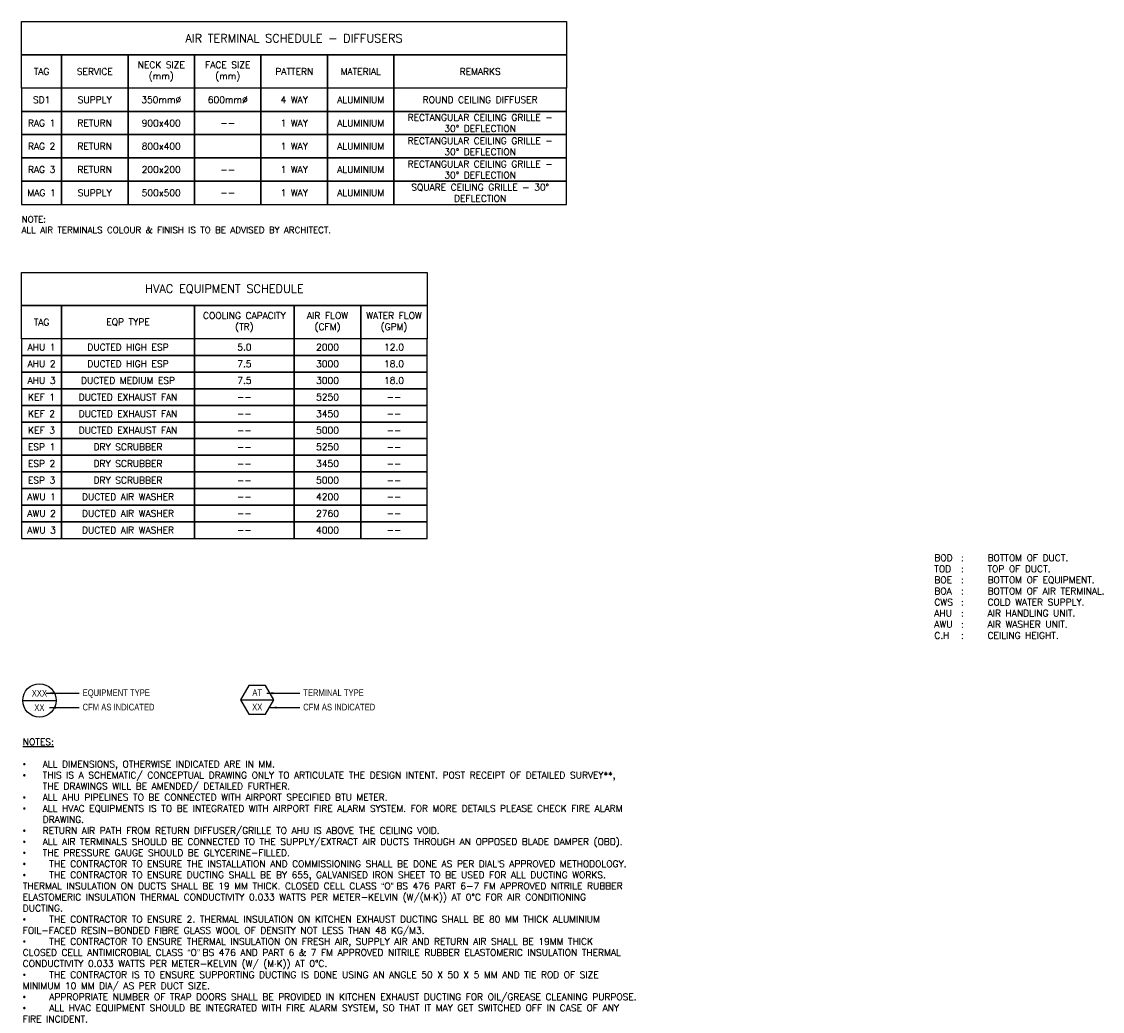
# Model space of a CAD drawing. Header units: millimetres. Extents: x -150 to 72073, y -3152 to 13830.
# Tile 19 of 19: x 55819 to 72073, y -3152 to 11733. Entities that reach past the tile are written whole.
import ezdxf
from ezdxf.enums import TextEntityAlignment as Align

# ---------------------------------------------------------------- set-up
doc = ezdxf.new("R2010")
doc.units = ezdxf.units.MM
doc.layers.add('ACMV-EQP-DX', color=30, linetype='Continuous', true_color=0xff7f00)
for name, color, linetype in [('ACMV-EQP-LINE', 7, 'Continuous'), ('ACMV-EQP-SCHEDULE', 7, 'Continuous'), ('ACMV-MEPF_General Text', 7, 'Continuous'), ('Legend', 7, 'Continuous'), ('MEPF_General Line', 7, 'Continuous')]:
    doc.layers.add(name, color=color, linetype=linetype)
doc.styles.add('ARIAL', font='arial.ttf')
doc.styles.add('Arial Narrow', font='ARIALN.TTF')
doc.styles.get("Standard").update_dxf_attribs({"font": 'arial.ttf'})
doc.dimstyles.new('Arial-Closed filled-100 mm', dxfattribs={"dimtxt": 100, "dimasz": 100, "dimexe": 50, "dimexo": 50, "dimgap": 50, "dimtad": 1, "dimdec": 0, "dimzin": 0, "dimdsep": 46, "dimtxsty": 'ARIAL', "dimcen": 0.09, "dimclrd": 256, "dimadec": 0, "dimazin": 0, "dimtfac": 1, "dimtdec": 0, "dimtofl": 0, "dimtmove": 0, "dimatfit": 3, "dimfxl": 1, "dimtolj": 1, "dimtzin": 0, "dimlwd": -1, "dimarcsym": 0})

# ---------------------------------------------------------------- blocks, each defined once
blk = doc.blocks.new('EQP TAG')
at = {"layer": 'Legend'}
blk.add_line((-250, 0), (250, 0), dxfattribs=at)
blk.add_circle((0, 0), 250, dxfattribs=at)
at = {"layer": 'Legend', "style": 'Arial Narrow'}
for tag, p in [('EQP_TAG', (0, 108)), ('CFM', (0, -108))]:
    blk.add_attdef(tag, text='', height=100, dxfattribs=at).set_placement(p, align=Align.MIDDLE_CENTER)
blk = doc.blocks.new('AIR Terminal Tag')
at = {"layer": 'Legend'}
blk.add_line((-250, 0), (250, 0), dxfattribs=at)
blk.add_lwpolyline([(-125, 217), (-250, 0), (-125, -217), (125, -217), (250, 0), (125, 217)], close=True, dxfattribs=at)
at = {"layer": 'Legend', "style": 'Arial Narrow'}
for tag, p in [('AIR_TERMINAL_TYPE_NUMBER', (0, 108)), ('CFM', (0, -108))]:
    blk.add_attdef(tag, text='', height=100, dxfattribs=at).set_placement(p, align=Align.MIDDLE_CENTER)

msp = doc.modelspace()

# ---------------------------------------------------------------- linework, layer by layer
at = {"layer": 'ACMV-EQP-SCHEDULE'}
for points in [[(55818.8, 11732.5), (64010.9, 11732.5), (64010.9, 11232.5), (55818.8, 11232.5)], [(55818.8, 11232.5), (56418.8, 11232.5), (56418.8, 10732.5), (55818.8, 10732.5)], [(56418.8, 11232.5), (57418.8, 11232.5), (57418.8, 10732.5), (56418.8, 10732.5)], [(57418.8, 11232.5), (58418.8, 11232.5), (58418.8, 10732.5), (57418.8, 10732.5)], [(58418.8, 11232.5), (59418.8, 11232.5), (59418.8, 10732.5), (58418.8, 10732.5)], [(59418.8, 11232.5), (60418.8, 11232.5), (60418.8, 10732.5), (59418.8, 10732.5)], [(60418.8, 11232.5), (61418.8, 11232.5), (61418.8, 10732.5), (60418.8, 10732.5)], [(61418.8, 11232.5), (64010.9, 11232.5), (64010.9, 10732.5), (61418.8, 10732.5)], [(56418.8, 10732.5), (55818.8, 10732.5), (55818.8, 10382.5), (56418.8, 10382.5)], [(57418.8, 10732.5), (56418.8, 10732.5), (56418.8, 10382.5), (57418.8, 10382.5)], [(58418.8, 10732.5), (57418.8, 10732.5), (57418.8, 10382.5), (58418.8, 10382.5)], [(59418.8, 10732.5), (58418.8, 10732.5), (58418.8, 10382.5), (59418.8, 10382.5)], [(60418.8, 10732.5), (59418.8, 10732.5), (59418.8, 10382.5), (60418.8, 10382.5)], [(61418.8, 10732.5), (60418.8, 10732.5), (60418.8, 10382.5), (61418.8, 10382.5)], [(64010.9, 10732.5), (61418.8, 10732.5), (61418.8, 10382.5), (64010.9, 10382.5)], [(56418.8, 10382.5), (55818.8, 10382.5), (55818.8, 10032.5), (56418.8, 10032.5)], [(57418.8, 10382.5), (56418.8, 10382.5), (56418.8, 10032.5), (57418.8, 10032.5)], [(58418.8, 10382.5), (57418.8, 10382.5), (57418.8, 10032.5), (58418.8, 10032.5)], [(59418.8, 10382.5), (58418.8, 10382.5), (58418.8, 10032.5), (59418.8, 10032.5)], [(60418.8, 10382.5), (59418.8, 10382.5), (59418.8, 10032.5), (60418.8, 10032.5)], [(61418.8, 10382.5), (60418.8, 10382.5), (60418.8, 10032.5), (61418.8, 10032.5)], [(64010.9, 10382.5), (61418.8, 10382.5), (61418.8, 10032.5), (64010.9, 10032.5)], [(56418.8, 10032.5), (55818.8, 10032.5), (55818.8, 9682.5), (56418.8, 9682.5)], [(57418.8, 10032.5), (56418.8, 10032.5), (56418.8, 9682.5), (57418.8, 9682.5)], [(58418.8, 10032.5), (57418.8, 10032.5), (57418.8, 9682.5), (58418.8, 9682.5)], [(59418.8, 10032.5), (58418.8, 10032.5), (58418.8, 9682.5), (59418.8, 9682.5)], [(60418.8, 10032.5), (59418.8, 10032.5), (59418.8, 9682.5), (60418.8, 9682.5)], [(61418.8, 10032.5), (60418.8, 10032.5), (60418.8, 9682.5), (61418.8, 9682.5)], [(64010.9, 10032.5), (61418.8, 10032.5), (61418.8, 9682.5), (64010.9, 9682.5)], [(56418.8, 9682.5), (55818.8, 9682.5), (55818.8, 9332.5), (56418.8, 9332.5)], [(57418.8, 9682.5), (56418.8, 9682.5), (56418.8, 9332.5), (57418.8, 9332.5)], [(58418.8, 9682.5), (57418.8, 9682.5), (57418.8, 9332.5), (58418.8, 9332.5)], [(59418.8, 9682.5), (58418.8, 9682.5), (58418.8, 9332.5), (59418.8, 9332.5)], [(60418.8, 9682.5), (59418.8, 9682.5), (59418.8, 9332.5), (60418.8, 9332.5)], [(61418.8, 9682.5), (60418.8, 9682.5), (60418.8, 9332.5), (61418.8, 9332.5)], [(64010.9, 9682.5), (61418.8, 9682.5), (61418.8, 9332.5), (64010.9, 9332.5)], [(56418.8, 9332.5), (55818.8, 9332.5), (55818.8, 8982.5), (56418.8, 8982.5)], [(57418.8, 9332.5), (56418.8, 9332.5), (56418.8, 8982.5), (57418.8, 8982.5)], [(58418.8, 9332.5), (57418.8, 9332.5), (57418.8, 8982.5), (58418.8, 8982.5)], [(59418.8, 9332.5), (58418.8, 9332.5), (58418.8, 8982.5), (59418.8, 8982.5)], [(60418.8, 9332.5), (59418.8, 9332.5), (59418.8, 8982.5), (60418.8, 8982.5)], [(61418.8, 9332.5), (60418.8, 9332.5), (60418.8, 8982.5), (61418.8, 8982.5)], [(64010.9, 9332.5), (61418.8, 9332.5), (61418.8, 8982.5), (64010.9, 8982.5)], [(55818.8, 7961.4), (61919.1, 7961.4), (61919.1, 7461.4), (55818.8, 7461.4)], [(55818.8, 7461.4), (56418.8, 7461.4), (56418.8, 6961.4), (55818.8, 6961.4)], [(56418.8, 7461.4), (58418.9, 7461.4), (58418.9, 6961.4), (56418.8, 6961.4)], [(58418.9, 7461.4), (59919.1, 7461.4), (59919.1, 6961.4), (58418.9, 6961.4)], [(59919.1, 7461.4), (60919.1, 7461.4), (60919.1, 6961.4), (59919.1, 6961.4)], [(60919.1, 7461.4), (61919.1, 7461.4), (61919.1, 6961.4), (60919.1, 6961.4)], [(56418.8, 6961.4), (55818.8, 6961.4), (55818.8, 6711.4), (56418.8, 6711.4)], [(58418.9, 6961.4), (56418.8, 6961.4), (56418.8, 6711.4), (58418.9, 6711.4)], [(59919.1, 6961.4), (58418.9, 6961.4), (58418.9, 6711.4), (59919.1, 6711.4)], [(60919.1, 6961.4), (59919.1, 6961.4), (59919.1, 6711.4), (60919.1, 6711.4)], [(61919.1, 6961.4), (60919.1, 6961.4), (60919.1, 6711.4), (61919.1, 6711.4)], [(56418.8, 6711.4), (55818.8, 6711.4), (55818.8, 6461.4), (56418.8, 6461.4)], [(58418.9, 6711.4), (56418.8, 6711.4), (56418.8, 6461.4), (58418.9, 6461.4)], [(59919.1, 6711.4), (58418.9, 6711.4), (58418.9, 6461.4), (59919.1, 6461.4)], [(60919.1, 6711.4), (59919.1, 6711.4), (59919.1, 6461.4), (60919.1, 6461.4)], [(61919.1, 6711.4), (60919.1, 6711.4), (60919.1, 6461.4), (61919.1, 6461.4)], [(56418.8, 6461.4), (55818.8, 6461.4), (55818.8, 6211.4), (56418.8, 6211.4)], [(58418.9, 6461.4), (56418.8, 6461.4), (56418.8, 6211.4), (58418.9, 6211.4)], [(59919.1, 6461.4), (58418.9, 6461.4), (58418.9, 6211.4), (59919.1, 6211.4)], [(60919.1, 6461.4), (59919.1, 6461.4), (59919.1, 6211.4), (60919.1, 6211.4)], [(61919.1, 6461.4), (60919.1, 6461.4), (60919.1, 6211.4), (61919.1, 6211.4)], [(56418.8, 6211.4), (55818.8, 6211.4), (55818.8, 5961.4), (56418.8, 5961.4)], [(58418.9, 6211.4), (56418.8, 6211.4), (56418.8, 5961.4), (58418.9, 5961.4)], [(59919.1, 6211.4), (58418.9, 6211.4), (58418.9, 5961.4), (59919.1, 5961.4)], [(60919.1, 6211.4), (59919.1, 6211.4), (59919.1, 5961.4), (60919.1, 5961.4)], [(61919.1, 6211.4), (60919.1, 6211.4), (60919.1, 5961.4), (61919.1, 5961.4)], [(56418.8, 5961.4), (55818.8, 5961.4), (55818.8, 5711.4), (56418.8, 5711.4)], [(58418.9, 5961.4), (56418.8, 5961.4), (56418.8, 5711.4), (58418.9, 5711.4)], [(59919.1, 5961.4), (58418.9, 5961.4), (58418.9, 5711.4), (59919.1, 5711.4)], [(60919.1, 5961.4), (59919.1, 5961.4), (59919.1, 5711.4), (60919.1, 5711.4)], [(61919.1, 5961.4), (60919.1, 5961.4), (60919.1, 5711.4), (61919.1, 5711.4)], [(56418.8, 5711.4), (55818.8, 5711.4), (55818.8, 5461.4), (56418.8, 5461.4)], [(58418.9, 5711.4), (56418.8, 5711.4), (56418.8, 5461.4), (58418.9, 5461.4)], [(59919.1, 5711.4), (58418.9, 5711.4), (58418.9, 5461.4), (59919.1, 5461.4)], [(60919.1, 5711.4), (59919.1, 5711.4), (59919.1, 5461.4), (60919.1, 5461.4)], [(61919.1, 5711.4), (60919.1, 5711.4), (60919.1, 5461.4), (61919.1, 5461.4)], [(56418.8, 5461.4), (55818.8, 5461.4), (55818.8, 5211.4), (56418.8, 5211.4)], [(58418.9, 5461.4), (56418.8, 5461.4), (56418.8, 5211.4), (58418.9, 5211.4)], [(59919.1, 5461.4), (58418.9, 5461.4), (58418.9, 5211.4), (59919.1, 5211.4)], [(60919.1, 5461.4), (59919.1, 5461.4), (59919.1, 5211.4), (60919.1, 5211.4)], [(61919.1, 5461.4), (60919.1, 5461.4), (60919.1, 5211.4), (61919.1, 5211.4)], [(56418.8, 5211.4), (55818.8, 5211.4), (55818.8, 4961.4), (56418.8, 4961.4)], [(58418.9, 5211.4), (56418.8, 5211.4), (56418.8, 4961.4), (58418.9, 4961.4)], [(59919.1, 5211.4), (58418.9, 5211.4), (58418.9, 4961.4), (59919.1, 4961.4)], [(60919.1, 5211.4), (59919.1, 5211.4), (59919.1, 4961.4), (60919.1, 4961.4)], [(61919.1, 5211.4), (60919.1, 5211.4), (60919.1, 4961.4), (61919.1, 4961.4)], [(56418.8, 4961.4), (55818.8, 4961.4), (55818.8, 4711.4), (56418.8, 4711.4)], [(58418.9, 4961.4), (56418.8, 4961.4), (56418.8, 4711.4), (58418.9, 4711.4)], [(59919.1, 4961.4), (58418.9, 4961.4), (58418.9, 4711.4), (59919.1, 4711.4)], [(60919.1, 4961.4), (59919.1, 4961.4), (59919.1, 4711.4), (60919.1, 4711.4)], [(61919.1, 4961.4), (60919.1, 4961.4), (60919.1, 4711.4), (61919.1, 4711.4)], [(56418.8, 4711.4), (55818.8, 4711.4), (55818.8, 4461.4), (56418.8, 4461.4)], [(58418.9, 4711.4), (56418.8, 4711.4), (56418.8, 4461.4), (58418.9, 4461.4)], [(59919.1, 4711.4), (58418.9, 4711.4), (58418.9, 4461.4), (59919.1, 4461.4)], [(60919.1, 4711.4), (59919.1, 4711.4), (59919.1, 4461.4), (60919.1, 4461.4)], [(61919.1, 4711.4), (60919.1, 4711.4), (60919.1, 4461.4), (61919.1, 4461.4)], [(56418.8, 4461.4), (55818.8, 4461.4), (55818.8, 4211.4), (56418.8, 4211.4)], [(58418.9, 4461.4), (56418.8, 4461.4), (56418.8, 4211.4), (58418.9, 4211.4)], [(59919.1, 4461.4), (58418.9, 4461.4), (58418.9, 4211.4), (59919.1, 4211.4)], [(60919.1, 4461.4), (59919.1, 4461.4), (59919.1, 4211.4), (60919.1, 4211.4)], [(61919.1, 4461.4), (60919.1, 4461.4), (60919.1, 4211.4), (61919.1, 4211.4)], [(56418.8, 4211.4), (55818.8, 4211.4), (55818.8, 3961.4), (56418.8, 3961.4)], [(58418.9, 4211.4), (56418.8, 4211.4), (56418.8, 3961.4), (58418.9, 3961.4)], [(59919.1, 4211.4), (58418.9, 4211.4), (58418.9, 3961.4), (59919.1, 3961.4)], [(60919.1, 4211.4), (59919.1, 4211.4), (59919.1, 3961.4), (60919.1, 3961.4)], [(61919.1, 4211.4), (60919.1, 4211.4), (60919.1, 3961.4), (61919.1, 3961.4)]]:
    msp.add_lwpolyline(points, close=True, dxfattribs=at)

# ---------------------------------------------------------------- block references
at = {"layer": 'ACMV-EQP-DX'}
msp.add_blockref('EQP TAG', (56086, 1525.1), dxfattribs=at).add_auto_attribs({'EQP_TAG': 'XXX', 'CFM': 'XX'})
at = {"layer": 'Legend'}
msp.add_blockref('AIR Terminal Tag', (59361.9, 1532.5), dxfattribs=at).add_auto_attribs({'CFM': 'XX', 'AIR_TERMINAL_TYPE_NUMBER': 'AT'})

# ---------------------------------------------------------------- texts
at = {"layer": 'ACMV-EQP-LINE', "char_height": 100, "attachment_point": 5}
for s, width, heights, insert in [('{\\Fromans|c0;COOLING CAPACITY\\P(TR)}', 1870.889, [0], (59169, 7211.4)), ('{\\Fromans|c0;AIR FLOW\\P(CFM)}', 1870.889, [0], (60419.1, 7211.4)), ('{\\Fromans|c0;WATER FLOW\\P(GPM)}', 1870.889, [0], (61419.1, 7211.4)), ('{\\Fromans|c0;TAG}', 1870.889, [0], (56118.8, 7211.4)), ('{\\Fromans|c0;EQP TYPE}', 1870.889, [0], (57418.8, 7211.4)), ('{\\Fromans|c0;AHU 1}', 988.06, [0], (56118.8, 6836.4)), ('\\pxqc;{\\Fromans|c0;DUCTED HIGH ESP}', 1889.186, [0], (57418.8, 6836.4)), ('{\\Fromans|c0;5.0}', 988.06, [0], (59169, 6836.4)), ('{\\Fromans|c0;2000}', 988.06, [0], (60419.1, 6836.4)), ('{\\Fromans|c0;12.0}', 988.06, [0], (61419.1, 6836.4)), ('{\\Fromans|c0;AHU 2}', 988.06, [0], (56118.8, 6586.4)), ('\\pxqc;{\\Fromans|c0;DUCTED HIGH ESP}', 1889.186, [0], (57418.8, 6586.4)), ('{\\Fromans|c0;7.5}', 988.06, [0], (59169, 6586.4)), ('{\\Fromans|c0;3000}', 988.06, [0], (60419.1, 6586.4)), ('{\\Fromans|c0;18.0}', 988.06, [0], (61419.1, 6586.4)), ('{\\Fromans|c0;AHU 3}', 988.06, [0], (56118.8, 6336.4)), ('\\pxqc;{\\Fromans|c0;DUCTED MEDIUM ESP}', 1889.186, [0], (57418.8, 6336.4)), ('{\\Fromans|c0;7.5}', 988.06, [0], (59169, 6336.4)), ('{\\Fromans|c0;3000}', 988.06, [0], (60419.1, 6336.4)), ('{\\Fromans|c0;18.0}', 988.06, [0], (61419.1, 6336.4)), ('{\\Fromans|c0;KEF 1}', 988.06, [0], (56118.8, 6086.4)), ('\\pxqc;{\\Fromans|c0;DUCTED EXHAUST FAN}', 1889.186, [0], (57418.8, 6086.4)), ('{\\Fromans|c0;--}', 988.06, [0], (59169, 6086.4)), ('{\\Fromans|c0;5250}', 988.06, [0], (60419.1, 6086.4)), ('{\\Fromans|c0;--}', 988.06, [0], (61419.1, 6086.4)), ('{\\Fromans|c0;KEF 2}', 988.06, [0], (56118.8, 5836.4)), ('\\pxqc;{\\Fromans|c0;DUCTED EXHAUST FAN}', 1889.186, [0], (57418.8, 5836.4)), ('{\\Fromans|c0;3450}', 988.06, [0], (60419.1, 5836.4)), ('{\\Fromans|c0;--}', 988.06, [0], (59169, 5836.4)), ('{\\Fromans|c0;--}', 988.06, [0], (61419.1, 5836.4)), ('{\\Fromans|c0;KEF 3}', 988.06, [0], (56118.8, 5586.4)), ('\\pxqc;{\\Fromans|c0;DUCTED EXHAUST FAN}', 1889.186, [0], (57418.8, 5586.4)), ('{\\Fromans|c0;--}', 988.06, [0], (59169, 5586.4)), ('{\\Fromans|c0;5000}', 988.06, [0], (60419.1, 5586.4)), ('{\\Fromans|c0;--}', 988.06, [0], (61419.1, 5586.4)), ('{\\Fromans|c0;ESP 1}', 988.06, [0], (56118.8, 5336.4)), ('\\pxqc;{\\Fromans|c0;DRY SCRUBBER}', 1889.186, [0], (57418.8, 5336.4)), ('{\\Fromans|c0;5250}', 988.06, [0], (60419.1, 5336.4)), ('{\\Fromans|c0;--}', 988.06, [0], (59169, 5336.4)), ('{\\Fromans|c0;--}', 988.06, [0], (61419.1, 5336.4)), ('{\\Fromans|c0;ESP 2}', 988.06, [0], (56118.8, 5086.4)), ('\\pxqc;{\\Fromans|c0;DRY SCRUBBER}', 1889.186, [0], (57418.8, 5086.4)), ('{\\Fromans|c0;--}', 988.06, [0], (59169, 5086.4)), ('{\\Fromans|c0;3450}', 988.06, [0], (60419.1, 5086.4)), ('{\\Fromans|c0;--}', 988.06, [0], (61419.1, 5086.4)), ('{\\Fromans|c0;ESP 3}', 988.06, [0], (56118.8, 4836.4)), ('\\pxqc;{\\Fromans|c0;DRY SCRUBBER}', 1889.186, [0], (57418.8, 4836.4)), ('{\\Fromans|c0;5000}', 988.06, [0], (60419.1, 4836.4)), ('{\\Fromans|c0;--}', 988.06, [0], (59169, 4836.4)), ('{\\Fromans|c0;--}', 988.06, [0], (61419.1, 4836.4)), ('{\\Fromans|c0;AWU 1}', 988.06, [0], (56118.8, 4586.4)), ('\\pxqc;{\\Fromans|c0;DUCTED AIR WASHER}', 1889.186, [0], (57418.8, 4586.4)), ('{\\Fromans|c0;--}', 988.06, [0], (59169, 4586.4)), ('{\\Fromans|c0;4200}', 988.06, [0], (60419.1, 4586.4)), ('{\\Fromans|c0;--}', 988.06, [0], (61419.1, 4586.4)), ('{\\Fromans|c0;AWU 2}', 988.06, [0], (56118.8, 4336.4)), ('\\pxqc;{\\Fromans|c0;DUCTED AIR WASHER}', 1889.186, [0], (57418.8, 4336.4)), ('{\\Fromans|c0;--}', 988.06, [0], (59169, 4336.4)), ('{\\Fromans|c0;2760}', 988.06, [0], (60419.1, 4336.4)), ('{\\Fromans|c0;--}', 988.06, [0], (61419.1, 4336.4)), ('{\\Fromans|c0;AWU 3}', 988.06, [0], (56118.8, 4086.4)), ('\\pxqc;{\\Fromans|c0;DUCTED AIR WASHER}', 1889.186, [0], (57418.8, 4086.4)), ('{\\Fromans|c0;--}', 988.06, [0], (59169, 4086.4)), ('{\\Fromans|c0;4000}', 988.06, [0], (60419.1, 4086.4)), ('{\\Fromans|c0;--}', 988.06, [0], (61419.1, 4086.4)), ('\\pxql;{\\Fromans|c0;BOD^I:^IBOTTOM OF DUCT.\\PTOD^I:^ITOP OF DUCT.\\PBOE^I:^IBOTTOM OF EQUIPMENT.\\PBOA^I:^IBOTTOM OF AIR TERMINAL.\\PCWS^I:^ICOLD WATER SUPPLY.\\PAHU^I:^IAIR HANDLING UNIT.\\PAWU^I:^IAIR WASHER UNIT.\\PC.H^I:^ICEILING HEIGHT.}', 3319.864, [3438.7], (71205.3, 3085.8))]:
    msp.add_mtext_dynamic_manual_height_columns(s, width=width, gutter_width=1, heights=heights, dxfattribs=dict(at, insert=insert))
at = {"layer": 'ACMV-EQP-SCHEDULE', "attachment_point": 5}
for s, width, insert, char_height in [('{\\Fromans|c0;AIR TERMINAL SCHEDULE - DIFFUSERS}', 6895.385, (59914.8, 11482.5), 125), ('{\\Fromans|c0;NECK SIZE \\P(mm)}', 804.787, (57918.8, 10982.5), 100), ('{\\Fromans|c0;FACE SIZE \\P(mm)}', 804.787, (58918.8, 10982.5), 100), ('{\\Fromans|c0;TAG}', 1870.889, (56118.8, 10982.5), 100), ('{\\Fromans|c0;SERVICE}', 1870.889, (56918.8, 10982.5), 100), ('{\\Fromans|c0;PATTERN}', 1870.889, (59918.8, 10982.5), 100), ('{\\Fromans|c0;MATERIAL}', 1870.889, (60918.8, 10982.5), 100), ('{\\Fromans|c0;REMARKS}', 1870.889, (62714.8, 10982.5), 100), ('{\\Fromans|c0;SD1}', 1870.889, (56118.8, 10557.5), 100), ('{\\Fromans|c0;SUPPLY}', 1870.889, (56918.8, 10557.5), 100), ('{\\Fromans|c0;350mm%%C}', 1870.889, (57918.8, 10557.5), 100), ('{\\Fromans|c0;600mm%%C}', 1870.889, (58918.8, 10557.5), 100), ('{\\Fromans|c0;4 WAY}', 1870.889, (59918.8, 10557.5), 100), ('{\\Fromans|c0;ALUMINIUM}', 1870.889, (60918.8, 10557.5), 100), ('{\\Fromans|c0;ROUND CEILING DIFFUSER}', 2584.495, (62714.8, 10557.5), 100), ('{\\Fromans|c0;RAG 1 }', 1870.889, (56118.8, 10207.5), 100), ('{\\Fromans|c0;RETURN}', 1870.889, (56918.8, 10207.5), 100), ('{\\Fromans|c0;900x400}', 1870.889, (57918.8, 10207.5), 100), ('{\\Fromans|c0;1 WAY}', 1870.889, (59918.8, 10207.5), 100), ('{\\Fromans|c0;ALUMINIUM}', 1870.889, (60918.8, 10207.5), 100), ('{\\Fromans|c0;RECTANGULAR CEILING GRILLE - 30%%D DEFLECTION}', 2584.495, (62714.8, 10207.5), 100), ('{\\Fromans|c0;--}', 1870.889, (58918.8, 10207.5), 100), ('{\\Fromans|c0;RECTANGULAR CEILING GRILLE - 30%%D DEFLECTION}', 2584.495, (62714.8, 9857.5), 100), ('{\\Fromans|c0;RAG 2}', 1870.889, (56118.8, 9857.5), 100), ('{\\Fromans|c0;RETURN}', 1870.889, (56918.8, 9857.5), 100), ('{\\Fromans|c0;800x400}', 1870.889, (57918.8, 9857.5), 100), ('{\\Fromans|c0;1 WAY}', 1870.889, (59918.8, 9857.5), 100), ('{\\Fromans|c0;ALUMINIUM}', 1870.889, (60918.8, 9857.5), 100), ('{\\Fromans|c0;RECTANGULAR CEILING GRILLE - 30%%D DEFLECTION}', 2584.495, (62714.8, 9507.5), 100), ('{\\Fromans|c0;RAG 3}', 1870.889, (56118.8, 9507.5), 100), ('{\\Fromans|c0;RETURN}', 1870.889, (56918.8, 9507.5), 100), ('{\\Fromans|c0;200x200}', 1870.889, (57918.8, 9507.5), 100), ('{\\Fromans|c0;--}', 1870.889, (58918.8, 9507.5), 100), ('{\\Fromans|c0;--}', 1870.889, (58918.8, 9507.5), 100), ('{\\Fromans|c0;1 WAY}', 1870.889, (59918.8, 9507.5), 100), ('{\\Fromans|c0;ALUMINIUM}', 1870.889, (60918.8, 9507.5), 100), ('{\\Fromans|c0;SQUARE CEILING GRILLE - 30%%D DEFLECTION}', 2584.495, (62714.8, 9157.5), 100), ('{\\Fromans|c0;MAG 1}', 1870.889, (56118.8, 9157.5), 100), ('{\\Fromans|c0;SUPPLY}', 1870.889, (56918.8, 9157.5), 100), ('{\\Fromans|c0;500x500}', 1870.889, (57918.8, 9157.5), 100), ('{\\Fromans|c0;--}', 1870.889, (58918.8, 9157.5), 100), ('{\\Fromans|c0;1 WAY}', 1870.889, (59918.8, 9157.5), 100), ('{\\Fromans|c0;ALUMINIUM}', 1870.889, (60918.8, 9157.5), 100), ('{\\Fromans|c0;HVAC EQUIPMENT SCHEDULE}', 6895.385, (58868.9, 7711.4), 125)]:
    msp.add_mtext_dynamic_manual_height_columns(s, width=width, gutter_width=1, heights=[0], dxfattribs=dict(at, insert=insert, char_height=char_height))
at = {"layer": 'ACMV-MEPF_General Text', "attachment_point": 1}
for s, width, gutter_width, heights, insert, char_height in [('{\\Fromans|c0;NOTE:\\PALL AIR TERMINALS COLOUR & FINISH IS TO BE ADVISED BY ARCHITECT.}', 8041.72, 14919.1, [736.3], (55818.8, 8807.2), 96), ('{\\Fromans|c0;\\LNOTES:\\P\\P\\pxi-3,l3,t3;{\\fSymbol|b0|i0|c2|p18;\\l·^I}\\lALL DIMENSIONS, OTHERWISE INDICATED ARE IN MM.\\P{\\fSymbol|b0|i0|c2|p18;·^I}THIS IS A SCHEMATIC/ CONCEPTUAL DRAWING ONLY TO ARTICULATE THE DESIGN INTENT. POST RECEIPT OF DETAILED SURVEY**, THE DRAWINGS WILL BE AMENDED/ DETAILED FURTHER.\\P{\\fSymbol|b0|i0|c2|p18;·^I}ALL AHU PIPELINES TO BE CONNECTED WITH AIRPORT SPECIFIED BTU METER.\\P{\\fSymbol|b0|i0|c2|p18;·^I}ALL HVAC EQUIPMENTS IS TO BE INTEGRATED WITH AIRPORT FIRE ALARM SYSTEM. FOR MORE DETAILS PLEASE CHECK FIRE ALARM DRAWING.\\P{\\fSymbol|b0|i0|c2|p18;·^I}RETURN AIR PATH FROM RETURN DIFFUSER/GRILLE TO AHU IS ABOVE THE CEILING VOID.\\P{\\fSymbol|b0|i0|c2|p18;·^I}ALL AIR TERMINALS SHOULD BE CONNECTED TO THE SUPPLY/EXTRACT AIR DUCTS THROUGH AN OPPOSED BLADE DAMPER (OBD).\\P{\\fSymbol|b0|i0|c2|p18;·^I}THE PRESSURE GAUGE SHOULD BE GLYCERINE-FILLED.\\P{\\fSymbol|b0|i0|c2|p18;·^I}THE CONTRACTOR TO ENSURE THE INSTALLATION AND COMMISSIONING SHALL BE DONE AS PER DIAL}’{\\Fromans|c0;S APPROVED METHODOLOGY. \\P{\\fSymbol|b0|i0|c2|p18;·^I}THE CONTRACTOR TO ENSURE DUCTING SHALL BE BY 655, GALVANISED IRON SHEET TO BE USED FOR ALL DUCTING WORKS. THERMAL INSULATION ON DUCTS SHALL BE 19 MM THICK. CLOSED CELL CLASS }“{\\Fromans|c0;O}” {\\Fromans|c0;BS 476 PART 6-7 FM APPROVED NITRILE RUBBER ELASTOMERIC INSULATION THERMAL CONDUCTIVITY 0.033 WATTS PER METER-KELVIN (W/(M}⋅{\\Fromans|c0;K)) AT 0°C FOR AIR CONDITIONING DUCTING.\\P{\\fSymbol|b0|i0|c2|p18;·^I}THE CONTRACTOR TO ENSURE 2. THERMAL INSULATION ON KITCHEN EXHAUST DUCTING SHALL BE 80 MM THICK ALUMINIUM FOIL-FACED RESIN-BONDED FIBRE GLASS WOOL OF DENSITY NOT LESS THAN 48 KG/M3.\\P{\\fSymbol|b0|i0|c2|p18;·^I}THE CONTRACTOR TO ENSURE THERMAL INSULATION ON FRESH AIR, SUPPLY AIR AND RETURN AIR SHALL BE 19MM THICK CLOSED CELL ANTIMICROBIAL\\~CLASS }“{\\Fromans|c0;O}” {\\Fromans|c0;BS 476 AND PART 6 & 7 FM APPROVED NITRILE RUBBER ELASTOMERIC INSULATION THERMAL CONDUCTIVITY 0.033 WATTS PER METER-KELVIN (W/ (M}⋅{\\Fromans|c0;K)) AT 0°C.\\P{\\fSymbol|b0|i0|c2|p18;·^I}THE CONTRACTOR IS TO ENSURE SUPPORTING DUCTING IS DONE USING AN ANGLE 50 X 50 X 5 MM AND TIE ROD OF SIZE MINIMUM 10 MM DIA/ AS PER DUCT SIZE.\\P{\\fSymbol|b0|i0|c2|p18;·^I}APPROPRIATE NUMBER OF TRAP DOORS SHALL BE PROVIDED IN KITCHEN EXHAUST DUCTING FOR OIL/GREASE CLEANING PURPOSE.\\P{\\fSymbol|b0|i0|c2|p18;·^I}ALL HVAC EQUIPMENT SHOULD BE INTEGRATED WITH FIRE ALARM SYSTEM, SO THAT IT MAY GET SWITCHED OFF IN CASE OF ANY FIRE INCIDENT. }', 9021.203, 15540.7, [7934.5], (55836, 950.8), 100)]:
    msp.add_mtext_dynamic_manual_height_columns(s, width=width, gutter_width=gutter_width, heights=heights, dxfattribs=dict(at, insert=insert, char_height=char_height))
at = {"layer": 'Legend', "char_height": 100, "attachment_point": 1, "style": 'Arial Narrow'}
for s, insert in [('EQUIPMENT TYPE', (56736, 1690.7)), ('TERMINAL TYPE', (60054.2, 1690.7)), ('CFM AS INDICATED', (56736, 1474.2)), ('CFM AS INDICATED', (60054.2, 1474.2))]:
    msp.add_mtext_dynamic_manual_height_columns(s, width=2913.867, gutter_width=500, heights=[0], dxfattribs=dict(at, insert=insert))

# ---------------------------------------------------------------- leaders
at = {"layer": 'MEPF_General Line'}
for points in [[(56186, 1633.3), (56686, 1633.3)], [(59504.2, 1633.3), (60004.2, 1633.3)], [(56236, 1416.8), (56686, 1416.8)], [(59554.2, 1416.8), (60004.2, 1416.8)]]:
    msp.add_leader(points, dimstyle='Arial-Closed filled-100 mm', override={"dimtad": 0}, dxfattribs=at)

doc.saveas('drawing.dxf')
